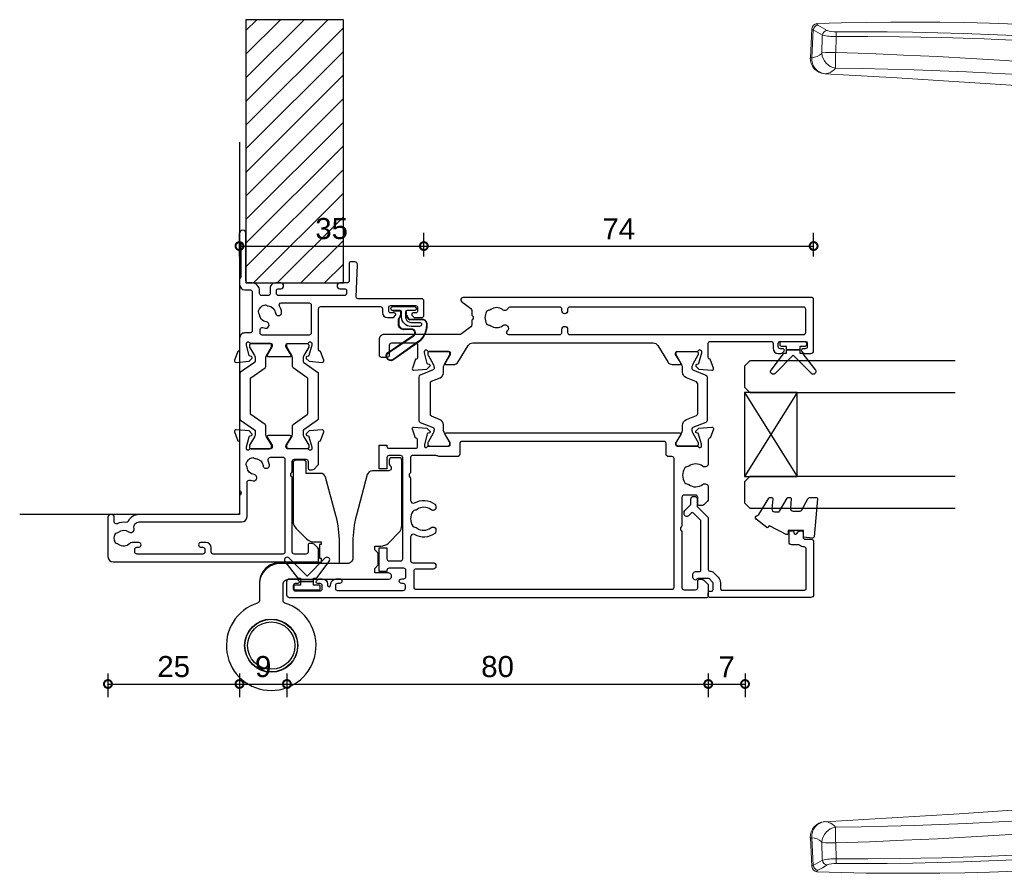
# Model space of a CAD drawing. Header units: millimetres. Extents: x 80 to 17288, y -2623 to 7492.
# Tile 39 of 125: x 100 to 287, y 5981 to 6143. Entities that reach past the tile are written whole.
import ezdxf

# ---------------------------------------------------------------- set-up
doc = ezdxf.new("R2010")
doc.units = ezdxf.units.MM
for name, color, linetype in [('Extrusion', 2, 'Continuous'), ('Glass', 140, 'Continuous'), ('Gray', 8, 'Continuous'), ('Gussets', 1, 'Continuous'), ('polyamide', 6, 'Continuous')]:
    doc.layers.add(name, color=color, linetype=linetype)
doc.layers.add('UNO-Dark Grey', color=7, linetype='Continuous', lineweight=13, true_color=0x44474e)
doc.styles.add('UNO Text', font='arial.ttf')
doc.dimstyles.new('UNO', dxfattribs={"dimtxt": 2, "dimasz": 1.5, "dimexe": 1.25, "dimexo": 0.625, "dimtad": 1, "dimdec": 1, "dimzin": 9, "dimtxsty": 'UNO Text', "dimblk": 'DOTSMALL', "dimcen": 2.5, "dimadec": 0, "dimazin": 0, "dimtfac": 1, "dimtdec": 1, "dimtmove": 0, "dimatfit": 3, "dimfxl": 1, "dimfxlon": 1, "dimarcsym": 0})

# ---------------------------------------------------------------- blocks, each defined once
blk = doc.blocks.new('BACKSEAL1.5')
at = {"layer": 'Gussets'}
for points in [[(-0.35, -2.9), (0.3, -2.9), (0.3, -1.65), (0.3, -0.4), (-0.35, -0.4), (-0.35, -0.02, 0.233448), (-0.45, 0.18), (-3.55, 2.55, 0.936585), (-4.2, 1.8), (-0.75, -1.65), (-4.2, -5.1, 0.936585), (-3.55, -5.85), (-0.45, -3.48, 0.233448), (-0.35, -3.28)], [(1.6, 0.85), (1.2, 0.85, 0.414214), (0.95, 0.6), (0.95, -0.4), (0.3, -0.4), (0.3, -1.65), (0.3, -2.9), (0.95, -2.9), (0.95, -3.9, 0.414214), (1.2, -4.15), (1.6, -4.15, 0.414214), (1.85, -3.9), (1.85, -1.65), (1.85, 0.6, 0.414214)]]:
    blk.add_lwpolyline(points, format="xyb", close=True, dxfattribs=at)
blk = doc.blocks.new('HD Handle')
at = {"color": 7, "linetype": 'Continuous'}
for p, q in [((45.58, 112.08), (51.08, 111.8)), ((6.79, 13.7), (0, 14.9)), ((0, 14.9), (0, 14.15)), ((0, -14.15), (0, 14.15)), ((8.84, 12.87), (15.6, 11.43)), ((16, 11.07), (16, 0.09)), ((16, -10.95), (16, 10.95)), ((43.63, 9.67), (43.65, 9.68)), ((-0.3, 6.97), (-0.3, 3.67)), ((-0.24, 7.11), (0, 7.35)), ((35.73, 6.98), (34.09, 6.44)), ((-3, 3.62), (0, 3.68)), ((-3, -3.62), (-3, 3.62)), ((16, 0.09), (16, -10.89)), ((16.26, 0.09), (16.26, 0.09)), ((45.4, -0.23), (31.02, -5.62)), ((0, -3.68), (-3, -3.62)), ((-0.3, -3.67), (-0.3, -6.97)), ((0, -7.35), (-0.24, -7.11)), ((15.6, -11.43), (8.84, -12.87)), ((0, -14.9), (6.79, -13.7)), ((0, -14.15), (0, -14.9))]:
    blk.add_line(p, q, dxfattribs=at)
at = {"color": 8, "linetype": 'Continuous'}
for p, q in [((50.86, 111.55), (45.58, 111.8)), ((46.57, 107.27), (49.6, 107.2)), ((15.6, 11.43), (15.6, -11.43)), ((-0.24, 3.67), (-0.24, 7.11)), ((-0.24, -7.11), (-0.24, -3.67))]:
    blk.add_line(p, q, dxfattribs=at)
for points in [[(45.58, 111.8), (45.58, 111.93), (45.58, 112.03), (45.58, 112.07), (45.58, 112.08)], [(50.86, 111.55), (50.36, 110.67), (49.85, 109.8)], [(50.77, 108.9), (51.28, 109.77), (51.78, 110.65)], [(51.08, 111.8), (51.05, 111.79), (51, 111.77), (50.95, 111.72), (50.9, 111.65), (50.86, 111.55)], [(51.78, 110.65), (51.82, 110.72), (51.87, 110.78), (51.92, 110.81), (51.97, 110.83), (52.05, 110.82), (52.05, 110.82)], [(49.85, 109.8), (49.6, 109.81), (46.5, 109.89)], [(43.57, 107.33), (43.5, 102.36), (43.4, 97.38), (43.26, 92.4), (43.09, 87.42), (42.89, 82.43), (42.65, 77.53), (42.37, 72.62), (42.05, 67.71), (41.69, 62.78), (41.26, 57.43), (40.77, 52.07), (40.25, 46.69), (39.67, 41.29), (39.06, 35.88), (38.58, 31.89), (38.09, 27.89), (37.58, 23.88), (37.37, 22.3), (37.16, 20.71), (36.94, 19.12), (36.7, 17.56), (36.42, 15.99), (36.12, 14.43)], [(38.59, 14), (38.98, 16.2), (39.32, 18.43), (39.6, 20.64), (39.88, 22.82), (40.16, 24.99), (40.43, 27.17), (40.69, 29.34), (41.4, 35.28), (42.06, 41.19), (42.61, 46.46), (43.13, 51.7), (43.61, 56.93), (44.05, 62.14), (44.56, 68.62), (45.02, 75.09), (45.42, 81.53), (45.78, 87.97), (46.08, 94.41), (46.35, 100.84), (46.57, 107.27)], [(49.6, 107.2), (49.6, 101.17), (49.55, 95.14), (49.49, 91.11), (49.4, 87.09), (49.28, 83.07), (49.14, 79.05), (48.97, 75.03), (48.77, 71.01), (48.44, 64.98), (48.06, 58.96), (47.62, 52.79), (47.15, 46.62), (46.65, 40.46), (46.12, 34.3), (45.68, 29.37), (45.22, 24.44), (44.72, 19.51), (44.19, 14.59), (43.63, 9.67)], [(44.58, 9.58), (44.71, 10.72), (45.25, 15.52), (45.76, 20.33), (46.23, 25.14), (46.68, 29.95), (47.1, 34.77), (47.6, 40.79), (48.08, 46.82), (48.53, 52.84), (48.95, 58.87), (49.26, 63.7), (49.54, 68.52), (49.79, 73.35), (50.01, 78.18), (50.19, 83.01), (50.32, 87.85), (50.42, 92.68), (50.49, 97.52), (50.51, 102.35), (50.5, 107.19)], [(36.12, 14.43), (35.97, 15.03), (35.81, 15.61), (35.64, 16.15), (35.51, 16.57), (35.38, 16.96), (35.25, 17.33), (35.14, 17.66), (35.03, 17.96), (34.94, 18.23), (34.88, 18.39), (34.81, 18.6), (34.75, 18.77), (34.71, 18.9), (34.68, 18.99), (34.66, 19.05), (34.66, 19.07), (34.66, 19.07)], [(32.62, 16.65), (32.62, 16.65), (32.63, 16.62), (32.65, 16.54), (32.69, 16.43), (32.75, 16.28), (32.83, 16.09), (32.94, 15.84), (33.09, 15.54), (33.25, 15.19), (33.43, 14.81), (33.63, 14.37), (33.8, 13.97), (33.97, 13.54), (34.14, 13.07), (34.28, 12.56), (34.41, 12.03), (34.49, 11.57), (34.54, 11.08), (34.57, 10.58), (34.58, 10.07), (34.55, 9.55), (34.49, 9.01), (34.41, 8.46), (34.3, 7.91), (34.17, 7.36), (34.01, 6.82), (33.81, 6.23)], [(0, 14.15), (1.89, 13.81), (6.92, 12.91)], [(6.92, 12.91), (6.93, 13.04), (6.94, 13.16), (6.94, 13.27), (6.93, 13.38), (6.92, 13.47), (6.9, 13.54), (6.88, 13.61), (6.85, 13.66), (6.82, 13.69), (6.79, 13.7)], [(7.59, 12.93), (7.59, 13.02), (7.61, 13.09)], [(16.26, 0.09), (16.25, 0.7), (16.25, 1.31), (16.24, 1.93), (16.24, 2.54), (16.23, 3.14), (16.23, 3.74), (16.22, 4.32), (16.22, 4.91), (16.21, 5.48), (16.21, 6.03), (16.21, 6.55), (16.2, 7.05), (16.2, 7.52), (16.2, 7.99), (16.19, 8.43), (16.19, 8.85), (16.19, 9.22), (16.18, 9.57), (16.18, 9.89), (16.18, 10.18), (16.18, 10.44), (16.18, 10.67), (16.18, 10.9), (16.17, 11.07), (16.17, 11.2), (16.17, 11.28), (16.17, 11.31)], [(43.65, 9.68), (43.65, 9.68), (43.63, 9.37), (43.59, 8.71), (43.57, 8.05), (43.55, 7.4), (43.54, 6.76), (43.55, 6.14), (43.56, 5.52), (43.58, 4.92), (43.62, 4.35), (43.66, 3.79), (43.72, 3.27), (43.77, 2.83), (43.84, 2.41), (43.91, 2.02), (44.01, 1.6), (44.11, 1.22), (44.23, 0.88), (44.35, 0.59), (44.48, 0.34), (44.61, 0.14), (44.76, -0.02), (44.9, -0.14), (45.05, -0.21), (45.21, -0.24), (45.4, -0.23), (45.4, -0.23)], [(46.07, 0.62), (45.94, 0.6), (45.82, 0.59), (45.67, 0.61), (45.52, 0.67), (45.38, 0.77), (45.24, 0.92), (45.11, 1.1), (44.99, 1.33), (44.88, 1.59), (44.78, 1.9), (44.68, 2.24), (44.6, 2.62), (44.54, 2.98), (44.49, 3.36), (44.44, 3.76), (44.4, 4.24), (44.38, 4.75), (44.36, 5.27), (44.36, 5.82), (44.36, 6.38), (44.38, 7), (44.41, 7.63), (44.46, 8.28), (44.51, 8.93), (44.58, 9.58)], [(16.34, -11.12), (16.34, -11.12), (16.34, -11.1), (16.34, -11.02), (16.34, -10.89), (16.34, -10.72), (16.33, -10.49), (16.33, -10.22), (16.33, -9.89), (16.33, -9.52), (16.33, -9.11), (16.32, -8.66), (16.32, -8.17), (16.32, -7.64), (16.31, -7.07), (16.31, -6.47), (16.3, -5.84), (16.3, -5.19), (16.29, -4.51), (16.29, -3.8), (16.28, -3.08), (16.28, -2.35), (16.27, -1.86), (16.27, -1.22), (16.26, -0.56), (16.26, 0.09), (16.26, 0.09)], [(6.92, -12.91), (5.03, -13.25), (0, -14.15)], [(6.79, -13.7), (6.82, -13.69), (6.85, -13.66), (6.88, -13.61), (6.9, -13.54), (6.92, -13.47), (6.93, -13.38), (6.94, -13.27), (6.94, -13.16), (6.93, -13.04), (6.92, -12.91)], [(7.61, -13.09), (7.59, -13.02), (7.59, -12.93)]]:
    blk.add_lwpolyline(points, dxfattribs=at)
at = {"color": 7, "linetype": 'Continuous'}
for points in [[(52.05, 110.82), (52.19, 106.16), (52.29, 101.49), (52.34, 96.82), (52.35, 92.15), (52.32, 87.47), (52.25, 82.78), (52.14, 78.08), (51.97, 72.91), (51.77, 67.73), (51.51, 62.53), (51.22, 57.32), (50.89, 52.09), (50.52, 46.85), (50.12, 41.58), (49.68, 36.3), (49.2, 30.99), (48.7, 25.67), (48.1, 19.78), (47.47, 13.85), (47.31, 12.39), (47.15, 10.92), (47.1, 10.45), (47.05, 9.94), (46.99, 9.41), (46.93, 8.84), (46.86, 8.22), (46.81, 7.67), (46.75, 7.08), (46.68, 6.46), (46.61, 5.8), (46.54, 5.09), (46.46, 4.35), (46.36, 3.43), (46.26, 2.49), (46.16, 1.55), (46.07, 0.62)], [(34.66, 19.07), (36.43, 32.2), (37.89, 45.23), (39.11, 58.17), (40.14, 71.03), (41.02, 83.85), (41.8, 96.61), (42.54, 109.35)], [(42.54, 109.35), (42.54, 109.35), (42.54, 109.34), (42.54, 109.28)], [(32.62, 16.65), (28.68, 15.37), (16.17, 11.31)], [(7.18, 13.63), (7.17, 13.64), (7.14, 13.64), (7.09, 13.65), (7.02, 13.66), (6.95, 13.67), (6.87, 13.69)], [(43.63, 9.67), (40.09, 8.43), (35.74, 6.91)], [(33.81, 6.23), (29, 4.55), (16.26, 0.09)], [(33.81, 6.23), (33.87, 6.27), (33.92, 6.32)], [(33.92, 6.32), (34.03, 6.41), (34.09, 6.44)], [(16, 0.09), (16.03, 0.09), (16.1, 0.09), (16.17, 0.09), (16.26, 0.09)], [(16.34, -11.12), (25.94, -7.52), (31.02, -5.62)], [(6.87, -13.69), (7, -13.67), (7.09, -13.65), (7.16, -13.64), (7.18, -13.63)]]:
    blk.add_lwpolyline(points, dxfattribs=at)
for centre, radius, start, end in [((45.43, 109.19), 2.9, 87, 176.7439), ((51.03, 110.77), 1.02, 2.5518, 87.2827), ((31.69, 19.5), 3, 288.0042, 351.6316), ((6.61, 12.72), 1, 12.4489, 80), ((7, 12.65), 1, 52.1312, 80), ((9.46, 15.81), 3, 232.1312, 258), ((-51, 0), 60, 347.5517, 12.4483), ((15.5, 10.95), 0.5, 0, 78), ((16.25, 11.07), 0.25, 108.0042, 180), ((48.94, 54.85), 45.48, 263.326, 264.5015), ((-0.1, 6.97), 0.2, 135, 180), ((45.04, 0.74), 1.03, 290.1467, 353.2919), ((-0.1, -6.97), 0.2, 180, 225), ((15.5, -10.95), 0.5, 282, 0), ((16.25, -10.89), 0.25, 179.9998, 290.5563), ((6.61, -12.72), 1, 280, 347.5511), ((9.46, -15.81), 3, 102, 127.8688), ((7, -12.65), 1, 280, 307.8688)]:
    blk.add_arc(centre, radius, start, end, dxfattribs=at)
at = {"color": 8, "linetype": 'Continuous'}
for centre, radius, start, end in [((45.35, 108.98), 2.83, 85.2707, 173.8883), ((48.4, 111.92), 2.82, 182.3508, 224.9545), ((50.73, 110.5), 1.05, 8.233, 83.4322), ((45.36, 109.53), 2.84, 184.9779, 230.7062), ((46.74, 106.71), 3.23, 95.888, 168.863), ((46.5, 110.04), 0.152, 232.6463, 272.5772), ((27.47, 108.1), 19.12, 357.4875, 5.3663), ((60.55, 107.49), 10.95, 167.7863, 181.4853), ((49.72, 108.76), 1.05, 7.5584, 83.1859), ((54.3, 107.47), 3.81, 158.0196, 184.2184), ((40.35, -103.86), 211.22, 88.3117, 89.1267), ((49.83, 92.62), 14.58, 87.363, 90.8906), ((6.7, 12.71), 0.994, 22.772, 79.9525), ((7.22, 13.27), 0.432, 335.7054, 22.6614), ((10.09, 14.34), 2.77, 206.6152, 262.6743), ((15.85, 15.58), 20.3, 332.8778, 356.7381), ((24.93, 17.01), 13.98, 310.8887, 347.5945), ((17.39, -102.94), 118.85, 79.7222, 80.9314), ((7.29, 11.85), 1.12, 74.43, 108.975), ((-52.49, 0), 60.8, 347.7374, 12.2626), ((7.27, 10.81), 2.59, 17.4342, 52.7184), ((-30.64, 0), 42.01, 343.9902, 16.0098), ((7.29, -11.76), 1.21, 252.3093, 284.2854), ((10.09, -14.34), 2.77, 97.3256, 153.3848), ((7.27, -10.81), 2.59, 307.2647, 342.5827), ((6.7, -12.71), 0.994, 280.0476, 337.2281), ((7.22, -13.27), 0.434, 337.4533, 24.1799)]:
    blk.add_arc(centre, radius, start, end, dxfattribs=at)
blk = doc.blocks.new('_DotSmall')
at = {"color": 0, "linetype": 'ByBlock', "const_width": 0.5}
blk.add_lwpolyline([(-0.0625, 0, 1), (0.0625, 0, 1)], format="xyb", close=True, dxfattribs=at)
blk = doc.blocks.new('*D6')
at = {"color": 0, "lineweight": -2, "transparency": 16777216}
for p, q in [((141.52, 6098.43), (141.52, 6102.93)), ((176.53, 6098.43), (176.53, 6102.93)), ((141.52, 6100.43), (176.53, 6100.43))]:
    blk.add_line(p, q, dxfattribs=at)
at = {"layer": 'Defpoints', "color": 0, "transparency": 16777216}
for p in [(176.53, 6100.43), (176.53, 6088.68), (141.52, 6086.77)]:
    blk.add_point(p, dxfattribs=at)
at = {"color": 0, "lineweight": -2, "transparency": 16777216, "xscale": 3, "yscale": 3, "zscale": 3, "rotation": 180}
blk.add_blockref('_DotSmall', (141.52, 6100.43), dxfattribs=at)
at = {"color": 0, "lineweight": -2, "transparency": 16777216, "xscale": 3, "yscale": 3, "zscale": 3}
blk.add_blockref('_DotSmall', (176.53, 6100.43), dxfattribs=at)
at = {"color": 0, "transparency": 16777216, "insert": (159.02, 6103.73), "char_height": 4, "attachment_point": 5, "style": 'UNO Text'}
blk.add_mtext('35', dxfattribs=at)
blk = doc.blocks.new('*D7')
at = {"color": 0, "lineweight": -2, "transparency": 16777216}
for p, q in [((176.53, 6098.43), (176.53, 6102.93)), ((250.52, 6098.43), (250.52, 6102.93)), ((176.53, 6100.43), (250.52, 6100.43))]:
    blk.add_line(p, q, dxfattribs=at)
at = {"layer": 'Defpoints', "color": 0, "transparency": 16777216}
for p in [(250.52, 6100.43), (176.53, 6088.68), (250.52, 6081.63)]:
    blk.add_point(p, dxfattribs=at)
at = {"color": 0, "lineweight": -2, "transparency": 16777216, "xscale": 3, "yscale": 3, "zscale": 3, "rotation": 180}
blk.add_blockref('_DotSmall', (176.53, 6100.43), dxfattribs=at)
at = {"color": 0, "lineweight": -2, "transparency": 16777216, "xscale": 3, "yscale": 3, "zscale": 3}
blk.add_blockref('_DotSmall', (250.52, 6100.43), dxfattribs=at)
at = {"color": 0, "transparency": 16777216, "insert": (213.52, 6103.68), "char_height": 4, "attachment_point": 5, "style": 'UNO Text'}
blk.add_mtext('74', dxfattribs=at)
blk = doc.blocks.new('*D10')
at = {"color": 0, "lineweight": -2, "transparency": 16777216}
for p, q in [((116.55, 6019.24), (116.55, 6014.74)), ((141.52, 6019.24), (141.52, 6014.74)), ((116.55, 6017.24), (141.52, 6017.24))]:
    blk.add_line(p, q, dxfattribs=at)
at = {"layer": 'Defpoints', "color": 0, "transparency": 16777216}
for p in [(141.52, 6086.77), (116.55, 6045.18), (141.52, 6017.24)]:
    blk.add_point(p, dxfattribs=at)
at = {"color": 0, "lineweight": -2, "transparency": 16777216, "xscale": 3, "yscale": 3, "zscale": 3, "rotation": 180}
blk.add_blockref('_DotSmall', (116.55, 6017.24), dxfattribs=at)
at = {"color": 0, "lineweight": -2, "transparency": 16777216, "xscale": 3, "yscale": 3, "zscale": 3}
blk.add_blockref('_DotSmall', (141.52, 6017.24), dxfattribs=at)
at = {"color": 0, "transparency": 16777216, "insert": (129.03, 6020.53), "char_height": 4, "attachment_point": 5, "style": 'UNO Text'}
blk.add_mtext('25', dxfattribs=at)
blk = doc.blocks.new('*D11')
at = {"color": 0, "lineweight": -2, "transparency": 16777216}
for p, q in [((141.52, 6019.24), (141.52, 6014.74)), ((150.52, 6019.24), (150.52, 6014.74)), ((141.52, 6017.24), (150.52, 6017.24))]:
    blk.add_line(p, q, dxfattribs=at)
at = {"layer": 'Defpoints', "color": 0, "transparency": 16777216}
for p in [(141.52, 6086.77), (150.52, 6034.63), (150.52, 6017.24)]:
    blk.add_point(p, dxfattribs=at)
at = {"color": 0, "lineweight": -2, "transparency": 16777216, "xscale": 3, "yscale": 3, "zscale": 3, "rotation": 180}
blk.add_blockref('_DotSmall', (141.52, 6017.24), dxfattribs=at)
at = {"color": 0, "lineweight": -2, "transparency": 16777216, "xscale": 3, "yscale": 3, "zscale": 3}
blk.add_blockref('_DotSmall', (150.52, 6017.24), dxfattribs=at)
at = {"color": 0, "transparency": 16777216, "insert": (146.02, 6020.53), "char_height": 4, "attachment_point": 5, "style": 'UNO Text'}
blk.add_mtext('9', dxfattribs=at)
blk = doc.blocks.new('*D12')
at = {"color": 0, "lineweight": -2, "transparency": 16777216}
for p, q in [((150.52, 6019.24), (150.52, 6014.74)), ((230.52, 6019.24), (230.52, 6014.74)), ((150.52, 6017.24), (230.52, 6017.24))]:
    blk.add_line(p, q, dxfattribs=at)
at = {"layer": 'Defpoints', "color": 0, "transparency": 16777216}
for p in [(230.52, 6061.38), (150.52, 6034.63), (230.52, 6017.24)]:
    blk.add_point(p, dxfattribs=at)
at = {"color": 0, "lineweight": -2, "transparency": 16777216, "xscale": 3, "yscale": 3, "zscale": 3, "rotation": 180}
blk.add_blockref('_DotSmall', (150.52, 6017.24), dxfattribs=at)
at = {"color": 0, "lineweight": -2, "transparency": 16777216, "xscale": 3, "yscale": 3, "zscale": 3}
blk.add_blockref('_DotSmall', (230.52, 6017.24), dxfattribs=at)
at = {"color": 0, "transparency": 16777216, "insert": (190.52, 6020.53), "char_height": 4, "attachment_point": 5, "style": 'UNO Text'}
blk.add_mtext('80', dxfattribs=at)
blk = doc.blocks.new('*D13')
at = {"color": 0, "lineweight": -2, "transparency": 16777216}
for p, q in [((230.52, 6019.24), (230.52, 6014.74)), ((237.5, 6019.24), (237.5, 6014.74)), ((230.52, 6017.24), (237.5, 6017.24))]:
    blk.add_line(p, q, dxfattribs=at)
at = {"layer": 'Defpoints', "color": 0, "transparency": 16777216}
for p in [(230.52, 6061.38), (237.5, 6053.78), (237.5, 6017.24)]:
    blk.add_point(p, dxfattribs=at)
at = {"color": 0, "lineweight": -2, "transparency": 16777216, "xscale": 3, "yscale": 3, "zscale": 3, "rotation": 180}
blk.add_blockref('_DotSmall', (230.52, 6017.24), dxfattribs=at)
at = {"color": 0, "lineweight": -2, "transparency": 16777216, "xscale": 3, "yscale": 3, "zscale": 3}
blk.add_blockref('_DotSmall', (237.5, 6017.24), dxfattribs=at)
at = {"color": 0, "transparency": 16777216, "insert": (234.01, 6020.49), "char_height": 4, "attachment_point": 5, "style": 'UNO Text'}
blk.add_mtext('7', dxfattribs=at)
blk = doc.blocks.new('521000')
at = {"layer": 'Extrusion'}
for points in [[(51, 28.8), (51.5, 28.8, -0.414214), (53, 27.3), (53, 26.6, 0.414214), (53.4, 26.2), (62.41, 26.2, -0.986364), (62.41, 25), (61, 25, -0.198912), (60.79, 25.09), (60.77, 25.11, 0.198912), (60.55, 25.2), (54.07, 25.2, 0.198912), (53.86, 25.11), (53.84, 25.09, -0.198962), (53.63, 25), (52.7, 25, -0.41415), (51.7, 26), (51.7, 27, 0.414214), (51.3, 27.4), (43.9, 27.4, 0.414214), (43.5, 27), (43.5, 26, -0.41422), (42.5, 25), (40.3, 25, 0.414157), (40, 24.7), (40, 24.64), (38.3, 24.02, -0.548619), (37.9, 24.33), (38.12, 26.8), (38.66, 27.34, -0.57735), (38.99, 27.25), (39.07, 26.97, 0.267949), (39.21, 26.83), (41.16, 26.31, 0.065543), (41.24, 26.3), (41.5, 26.3, 0.767227), (41.65, 26.86, -0.267949), (41.5, 27.12), (41.5, 30.9, 0.414214), (41.2, 31.2), (40.89, 31.2), (39.3, 30.23, -0.579702), (39, 30.4), (39, 34.6, -0.576766), (39.3, 34.77), (40.89, 33.8), (41.2, 33.8, 0.414214), (41.5, 34.1), (41.5, 37.88, -0.267949), (41.65, 38.14, 0.767227), (41.5, 38.7), (41.24, 38.7, 0.065543), (41.16, 38.69), (39.21, 38.17, 0.267949), (39.07, 38.02), (38.99, 37.75, -0.57735), (38.66, 37.66), (38.12, 38.2), (37.9, 40.67, -0.548619), (38.3, 40.98), (40, 40.36), (40, 40.3, 0.414157), (40.3, 40), (48.1, 40, 0.414217), (48.5, 40.4), (48.5, 51.7, 0.414214), (48.1, 52.1), (47.4, 52.1, -0.414193), (46.4, 53.1), (46.4, 53.97, -0.2), (46.55, 54.32), (46.79, 54.56, -0.2), (47, 54.65, -0.41), (47.3, 54.35), (47.3, 53.7, 0.414189), (47.7, 53.3), (48.3, 53.3, 0.414214), (48.7, 53.7), (48.7, 58.4, 0.414214), (48.3, 58.8), (47.7, 58.8, 0.41418), (47.3, 58.4), (47.3, 58.1), (47.3, 57.95, -0.41), (47, 57.65, -0.2), (46.79, 57.74), (46.55, 57.98, -0.2), (46.4, 58.33), (46.4, 59.5, -0.41), (46.9, 60), (49.5, 60, -0.41), (50, 59.5), (50, 47.44, 0.425129), (50.31, 47.14), (56.45, 47.36, -0.4453), (57, 46.87), (57, 46.1, -0.414214), (56.7, 45.8), (53.4, 45.8, 0.41428), (53, 45.4), (53, 44.05, -1), (51.9, 44.05), (51.9, 44.9, 0.414129), (51.5, 45.3), (51, 45.3, 0.414234), (50.6, 44.9), (50.6, 32.4, 0.414214), (51, 32), (51.5, 32, 0.414205), (51.9, 32.4), (51.9, 32.8, -0.996705), (53, 32.8), (53, 31.8, -0.414566), (52, 30.8), (51, 30.8, 0.414214), (50.6, 30.4), (50.6, 29.2, 0.414213)], [(21.5, 27.12, -0.267769), (21.35, 26.86, 0.76736), (21.5, 26.3), (21.76, 26.3, 0.065543), (21.84, 26.31), (23.79, 26.83, 0.267949), (23.93, 26.97), (24.01, 27.25, -0.57735), (24.34, 27.34), (24.88, 26.8), (25.1, 24.33, -0.548619), (24.7, 24.02), (23, 24.64), (23, 24.7, 0.414071), (22.7, 25), (13.6, 25), (13.45, 25.15, 0.414214), (12.75, 25.15), (12.6, 25), (9.4, 25, 0.414214), (9, 24.6), (9, 5.93, -0.277503), (7.71, 3.81, 0.316398), (7.5, 3.4, -0.138989), (7.26, 1.76, 0.543442), (7.63, 1.2), (8.5, 1.2, -0.414081), (9, 0.7), (9, 0.5, -0.414214), (8.5, 0), (1, 0, -0.414213), (0, 1), (0, 39.7, -0.414214), (0.3, 40), (2.29, 40, -0.198912), (2.65, 39.85), (3.35, 39.15, -0.198913), (3.5, 38.79), (3.5, 38.3, -0.414214), (3.2, 38), (1.9, 38, 0.414214), (1.5, 37.6), (1.5, 35.4, 0.414214), (1.9, 35), (16.1, 35), (16.25, 34.85, 0.414214), (16.95, 34.85), (17.1, 35), (19.1, 35, 0.414214), (19.5, 35.4), (19.5, 37.6, 0.414214), (19.1, 38), (17.8, 38, -0.414214), (17.5, 38.3), (17.5, 38.79, -0.2), (17.65, 39.15), (18.35, 39.85, -0.2), (18.71, 40), (22.7, 40, 0.414071), (23, 40.3), (23, 40.36), (24.7, 40.98, -0.548619), (25.1, 40.67), (24.88, 38.2), (24.34, 37.66, -0.57735), (24.01, 37.75), (23.93, 38.02, 0.267949), (23.79, 38.17), (21.84, 38.69, 0.065543), (21.76, 38.7), (21.5, 38.7, 0.76736), (21.35, 38.14, -0.267949), (21.5, 37.88), (21.5, 34.1, 0.414214), (21.8, 33.8), (22.02, 33.8, 0.137872), (22.17, 33.84), (23.7, 34.77, -0.585524), (24, 34.6), (24, 30.4, -0.585524), (23.7, 30.23), (22.17, 31.16, 0.137872), (22.02, 31.2), (21.8, 31.2, 0.414214), (21.5, 30.9)], [(2.7, 19.6, -0.414202), (3.7, 18.6), (3.7, 17.6, -0.889365), (2.8, 17.6), (2.8, 18, 0.414214), (2.4, 18.4), (1.9, 18.4, 0.414202), (1.5, 18), (1.5, 5.5, 0.414213), (1.9, 5.1), (2.4, 5.1, 0.414215), (2.8, 5.5), (2.8, 5.9, -0.889355), (3.7, 5.9), (3.7, 4.61, -0.219162), (3.49, 4.15, 0.403571), (3.32, 2.03, -0.12305), (3.46, 1.72, 0.239134), (3.74, 1.37, 0.221126), (5.26, 1.37, 0.239134), (5.54, 1.72, -0.12305), (5.68, 2.03, 0.347448), (5.72, 3.93, -0.702074), (6.38, 4.96, 0.481745), (7.6, 5.94), (7.6, 25.4, -0.414156), (8.6, 26.4), (15.04, 26.4, 0.513003), (15.51, 27.06, -0.048433), (15.39, 27.57, -1.000832), (16.58, 27.73, 0.348271), (17.95, 26.41, -0.12305), (18.27, 26.3, 0.239134), (18.72, 26.24, 0.221428), (19.79, 27.31, 0.239134), (19.74, 27.76, -0.12305), (19.62, 28.08, 0.348271), (18.3, 29.45, -1.000832), (18.46, 30.64, -0.070793), (19.2, 30.43, 0.541477), (19.9, 30.89), (19.9, 33.2, 0.414214), (19.5, 33.6), (1.9, 33.6, 0.414214), (1.5, 33.2), (1.5, 20, 0.414214), (1.9, 19.6)]]:
    blk.add_lwpolyline(points, format="xyb", close=True, dxfattribs=at)
blk.add_lwpolyline([(48.58, 32.57, 0.59317), (49.2, 32.9), (49.2, 38.2, 0.414223), (48.8, 38.6), (43.48, 38.6, 0.40033), (43.1, 38.2), (43.1, 29.3, 0.414214), (43.5, 28.9), (44.13, 28.9, 0.510119), (44.51, 29.42, -0.046438), (44.4, 29.92, -0.995868), (45.59, 30.07, 0.348271), (46.96, 28.75, -0.12305), (47.28, 28.63, 0.239134), (47.72, 28.58, 0.221428), (48.8, 29.65, 0.239134), (48.74, 30.1, -0.12305), (48.63, 30.42, 0.348271), (47.31, 31.79, -1.000832), (47.47, 32.98, -0.110255), (48.58, 32.57)], format="xyb", dxfattribs=at)
blk.add_lwpolyline([(21.5, 27.73), (21.5, 27.73)], close=True, dxfattribs=at)
at = {"layer": 'polyamide'}
for points in [[(21.9, 33.94), (22.11, 33.94, 0.131652), (22.21, 33.97), (23.79, 34.88, -0.131652), (24.39, 35.04), (25.88, 35.04, 0.244698), (26.13, 35.17), (28.01, 37.85, -0.244698), (28.18, 37.94), (34.82, 37.94, -0.244698), (34.99, 37.85), (36.87, 35.17, 0.244698), (37.11, 35.04), (38.61, 35.04, -0.131652), (39.21, 34.88), (40.84, 33.94), (41.2, 33.94, 0.414214), (41.5, 34.24), (41.5, 37.74, 0.414214), (41.1, 38.14), (40.89, 38.14, 0.131652), (40.79, 38.11), (39.21, 37.2, -0.131652), (38.61, 37.04), (38.16, 37.04, -0.244698), (37.91, 37.17), (36.06, 39.81, 0.244698), (35.81, 39.94), (27.19, 39.94, 0.244698), (26.94, 39.81), (25.09, 37.17, -0.103471), (25, 37.08, -0.13774), (24.84, 37.04), (24.39, 37.04, -0.131652), (23.79, 37.2), (22.16, 38.14), (21.8, 38.14, 0.414998), (21.5, 37.84), (21.5, 34.34, 0.414214)], [(21.9, 31.06), (22.11, 31.06, -0.131652), (22.21, 31.03), (23.79, 30.12, 0.131652), (24.39, 29.96), (25.88, 29.96, -0.244698), (26.13, 29.83), (28.01, 27.15, 0.244698), (28.18, 27.06), (34.82, 27.06, 0.244698), (34.99, 27.15), (36.87, 29.83, -0.244698), (37.11, 29.96), (38.61, 29.96, 0.131652), (39.21, 30.12), (40.84, 31.06), (41.2, 31.06, -0.414214), (41.5, 30.76), (41.5, 27.26, -0.414214), (41.1, 26.86), (40.89, 26.86, -0.131652), (40.79, 26.89), (39.21, 27.8, 0.131652), (38.61, 27.96), (38.16, 27.96, 0.244698), (37.91, 27.83), (36.06, 25.19, -0.244698), (35.81, 25.06), (27.19, 25.06, -0.244698), (26.94, 25.19), (25.09, 27.83, 0.103471), (25, 27.92, 0.13774), (24.84, 27.96), (24.39, 27.96, 0.131652), (23.79, 27.8), (22.16, 26.86), (21.8, 26.86, -0.414998), (21.5, 27.16), (21.5, 30.66, -0.414214)]]:
    blk.add_lwpolyline(points, format="xyb", close=True, dxfattribs=at)
blk = doc.blocks.new('522200')
at = {"layer": 'Extrusion'}
for points in [[(48.4, 19.9), (48.4, 24.4, 0.414214), (48, 24.8), (45.6, 24.8, 0.414214), (45.3, 24.5), (45.3, 24.44), (43.6, 23.82, -0.548619), (43.2, 24.13), (43.42, 26.6), (43.96, 27.14, -0.57735), (44.29, 27.05), (44.37, 26.77, 0.267949), (44.51, 26.63), (46.5, 26.1), (46.8, 26.1, 0.767327), (46.95, 26.66, -0.267949), (46.8, 26.92), (46.8, 30.73, 0.414214), (46.5, 31.03), (46.19, 31.03), (44.6, 30.06, -0.585524), (44.3, 30.23), (44.3, 31.65, -0.261413), (44.78, 32.51), (47.92, 34.42, 0.261413), (48.4, 35.28), (48.4, 69.55, 0.261413), (47.92, 70.4), (44.78, 72.32, -0.261413), (44.3, 73.17), (44.3, 74.6, -0.585524), (44.6, 74.77), (46.19, 73.8), (46.5, 73.8, 0.414214), (46.8, 74.1), (46.8, 77.88, -0.267949), (46.95, 78.14, 0.76731), (46.8, 78.7), (46.54, 78.7, 0.065543), (46.46, 78.69), (44.51, 78.17, 0.267949), (44.37, 78.03), (44.29, 77.75, -0.57735), (43.96, 77.66), (43.42, 78.2), (43.2, 80.67, -0.548619), (43.6, 80.98), (45.3, 80.36), (45.3, 80.3, 0.414204), (45.6, 80), (48.3, 80, 0.414213), (48.7, 80.4), (48.7, 91.9, 0.414214), (48.3, 92.3), (47.4, 92.3, -0.41404), (46.4, 93.3), (46.4, 93.77, -0.198912), (46.54, 94.12), (46.79, 94.36, -0.198912), (47, 94.45), (47, 94.45, -0.414214), (47.3, 94.15), (47.3, 93.7, 0.413403), (47.7, 93.3), (48.3, 93.3, 0.414214), (48.7, 93.7), (48.7, 98.4, 0.414214), (48.3, 98.8), (47.7, 98.8, 0.414214), (47.3, 98.4), (47.3, 97.95, -0.414214), (47, 97.65), (47, 97.65, -0.198912), (46.79, 97.74), (46.54, 97.98, -0.198912), (46.4, 98.33), (46.4, 99.5, -0.414214), (46.9, 100), (56.7, 100, -0.414214), (57, 99.7), (57, 33.39, -0.717885), (56.28, 33.15), (54.95, 34.9, 0.234069), (54.55, 35.1), (53.69, 35.1), (53.55, 35.24, 0.414214), (52.85, 35.24), (52.71, 35.1), (51.85, 35.1, 0.234069), (51.45, 34.9), (50.1, 33.13, 0.164222), (50, 32.83), (50, 18.5, -0.414214), (49, 17.5), (46.1, 17.5, -0.414214), (45.7, 17.9), (45.7, 19.1, -0.414214), (46.1, 19.5), (48, 19.5, 0.414214)], [(50, 42.09), (50, 51.8, -0.414214), (50.4, 52.2), (51, 52.2, 1), (51, 53.3), (50.4, 53.3, -0.414214), (50, 53.7), (50, 98.1, -0.414214), (50.4, 98.5), (54.8, 98.5, -0.414214), (55.2, 98.1), (55.2, 53.7, -0.414213), (54.8, 53.3), (54.5, 53.3, 1), (54.5, 52.2), (54.8, 52.2, -0.414214), (55.2, 51.8), (55.2, 42.35, -0.299503), (54.96, 41.98, 0.502765), (54.72, 40.96, -0.330962), (54.73, 38.7, 0.14398), (54.6, 38.34, -0.245791), (54.35, 37.92, -0.280014), (52.05, 37.92, -0.245791), (51.8, 38.34, 0.14398), (51.67, 38.7, -0.336408), (51.71, 41, 0.979954), (50.7, 41.83, -0.696704)], [(31.3, 74.6, 0.585524), (31, 74.77), (29.47, 73.84, -0.137872), (29.32, 73.8), (29.1, 73.8, -0.414214), (28.8, 74.1), (28.8, 77.88, 0.267949), (28.65, 78.14, -0.767327), (28.8, 78.7), (29.06, 78.7, -0.065543), (29.14, 78.69), (31.09, 78.17, -0.267949), (31.23, 78.03), (31.31, 77.75, 0.57735), (31.64, 77.66), (32.18, 78.2), (32.4, 80.67, 0.548619), (32, 80.98), (30.3, 80.36), (30.3, 80.3, -0.414214), (30, 80), (25.49, 80, 0.635387), (24.99, 78.93, -0.331343), (25, 76.33, 0.14918), (24.87, 75.94, -0.237824), (24.65, 75.55, -0.306676), (21.85, 75.55, -0.237824), (21.63, 75.94, 0.14918), (21.49, 76.33, -0.331343), (21.51, 78.93, 0.635387), (21, 80), (18.71, 80, 0.198912), (18.35, 79.85), (17.65, 79.15, 0.198912), (17.5, 78.79), (17.5, 78.3, 0.414214), (17.8, 78), (19.1, 78, -0.414214), (19.5, 77.6), (19.5, 75.4, -0.414214), (19.1, 75), (13.6, 75), (13.45, 74.85, -0.414214), (12.75, 74.85), (12.6, 75), (1.9, 75, -0.414214), (1.5, 75.4), (1.5, 77.6, -0.414214), (1.9, 78), (3.2, 78, 0.414214), (3.5, 78.3), (3.5, 78.79, 0.198912), (3.35, 79.15), (2.65, 79.85, 0.198912), (2.29, 80), (0.3, 80, 0.414214), (0, 79.7), (0, 0.5, 0.414249), (0.5, 0), (3.1, 0, 0.415107), (3.6, 0.5), (3.6, 1.67, 0.198912), (3.45, 2.02), (3.21, 2.26, 0.668195), (2.7, 2.05), (2.7, 1.6, -0.41534), (2.3, 1.2), (1.7, 1.2, -0.414214), (1.3, 1.6), (1.3, 6.3, -0.414214), (1.7, 6.7), (2.3, 6.7, -0.413964), (2.7, 6.3), (2.7, 5.85, 0.668179), (3.21, 5.64), (3.45, 5.88, 0.198912), (3.6, 6.23), (3.6, 6.7, 0.414008), (2.6, 7.7), (2.4, 7.7, -1), (2.4, 8.3, 0.414216), (3.6, 9.5), (3.6, 10, 1), (2.7, 10), (2.7, 9.6, -0.414214), (2.3, 9.2), (1.8, 9.2, -0.414213), (1.4, 9.6), (1.4, 22.1, -0.414214), (1.8, 22.5), (2.3, 22.5, -0.414224), (2.7, 22.1), (2.7, 21.8, 1.000011), (3.6, 21.8), (3.6, 22.2, -0.414196), (4, 22.6), (5.2, 22.6, -0.414214), (5.6, 22.2), (5.6, 19.4, -0.414214), (5.2, 19), (5, 19), (5, 17.5), (9.5, 17.5), (9.5, 19), (7.4, 19, -0.414214), (7, 19.4), (7, 21.6, -0.414214), (7.4, 22), (26.6, 22, -0.414214), (27, 21.6), (27, 19.4, -0.414214), (26.6, 19), (24.5, 19), (24.5, 17.5), (29, 17.5), (29, 19), (28.7, 19, -0.414214), (28.4, 19.3), (28.4, 24.5, -0.414214), (28.7, 24.8), (30, 24.8, -0.414214), (30.3, 24.5), (30.3, 24.44), (32, 23.82, 0.548619), (32.4, 24.13), (32.18, 26.6), (31.64, 27.14, 0.57735), (31.31, 27.05), (31.23, 26.77, -0.267949), (31.09, 26.63), (29.1, 26.1), (28.8, 26.1, -0.767327), (28.65, 26.66, 0.267949), (28.8, 26.92), (28.8, 30.73, -0.414214), (29.1, 31.03), (29.32, 31.03, -0.137872), (29.47, 30.99), (31, 30.06, 0.585524), (31.3, 30.23)], [(27, 28.35), (27, 23.8, -0.414214), (26.7, 23.5), (23.75, 23.5), (23.6, 23.35, -0.414214), (22.9, 23.35), (22.75, 23.5), (18.44, 23.5, -0.578263), (18.01, 24.25, 0.302535), (17.77, 28.1, 0.234673), (17.37, 28.3), (17.09, 28.3, 0.414214), (16.59, 27.8), (16.59, 27.73, 0.175091), (16.74, 27.31, -0.331343), (16.76, 24.71, 0.14918), (16.62, 24.32, -0.237824), (16.4, 23.93, -0.306676), (13.6, 23.93, -0.237824), (13.38, 24.32, 0.14918), (13.24, 24.71, -0.331332), (13.26, 27.31, 0.175481), (13.41, 27.73), (13.41, 27.8, 0.414214), (12.91, 28.3), (12.63, 28.3, 0.234674), (12.23, 28.1, 0.302535), (11.99, 24.25, -0.578265), (11.56, 23.5), (7.05, 23.5, -0.414213), (6.65, 23.9), (6.65, 27.8, 0.414214), (6.15, 28.3), (5.95, 28.3, 0.414214), (5.45, 27.8), (5.45, 24.5, -0.414214), (5.05, 24.1), (2, 24.1, -0.414214), (1.6, 24.5), (1.6, 73.1, -0.414214), (2, 73.5), (26.4, 73.5, -0.414214), (26.8, 73.1), (26.8, 72.5, 0.414214), (27.3, 72), (29.3, 72, -0.414214), (29.7, 71.6), (29.7, 33.23, -0.414214), (29.3, 32.83), (27.3, 32.83, 0.414214), (26.8, 32.33), (26.8, 28.96, 0.131652), (26.87, 28.71), (26.93, 28.6, -0.131652)]]:
    blk.add_lwpolyline(points, format="xyb", close=True, dxfattribs=at)
at = {"layer": 'polyamide'}
for points in [[(42.29, 79.54, 0.305731), (41.92, 79.79), (33.68, 79.79, 0.305731), (33.31, 79.54), (32.32, 77.07, -0.305731), (32.04, 76.89), (31.86, 76.89, -0.131652), (31.26, 77.05), (29.46, 78.09), (29.1, 78.09, 0.414214), (28.8, 77.79), (28.8, 74.29, 0.414214), (29.2, 73.89), (29.35, 73.89, 0.131652), (29.55, 73.94), (31.26, 74.93, -0.131652), (31.86, 75.09), (32.73, 75.09, 0.305731), (33.85, 75.84), (34.61, 77.74, -0.305731), (34.98, 77.99), (40.62, 77.99, -0.305731), (40.99, 77.74), (41.75, 75.84, 0.305731), (42.87, 75.09), (43.74, 75.09, -0.131652), (44.34, 74.93), (46.14, 73.89), (46.5, 73.89, 0.414214), (46.8, 74.19), (46.8, 77.69, 0.414214), (46.4, 78.09), (46.25, 78.09, 0.131652), (46.05, 78.03), (44.34, 77.05, -0.131652), (43.74, 76.89), (43.56, 76.89, -0.305731), (43.28, 77.07)], [(29.35, 26.74), (29.2, 26.74, -0.414214), (28.8, 27.14), (28.8, 30.54, -0.414214), (29.2, 30.94), (29.35, 30.94, -0.131652), (29.55, 30.89), (31.26, 29.9, 0.131652), (31.86, 29.74), (32.87, 29.74, -0.305731), (33.8, 29.12), (34.48, 27.43, 0.305731), (34.75, 27.24), (40.85, 27.24, 0.305731), (41.12, 27.43), (41.8, 29.12, -0.305731), (42.73, 29.74), (43.74, 29.74, 0.131652), (44.34, 29.9), (46.05, 30.89, -0.131652), (46.25, 30.94), (46.4, 30.94, -0.414214), (46.8, 30.54), (46.8, 27.14, -0.414214), (46.4, 26.74), (46.25, 26.74, -0.131652), (46.05, 26.8), (44.34, 27.78, 0.131652), (43.74, 27.94), (43.56, 27.94, 0.305731), (43.28, 27.75), (42.29, 25.29, -0.305731), (41.92, 25.04), (41.92, 25.04), (33.68, 25.04, -0.305731), (33.31, 25.29), (32.32, 27.75, 0.305731), (32.04, 27.94), (31.86, 27.94, 0.131652), (31.26, 27.78), (29.55, 26.8, -0.131652)]]:
    blk.add_lwpolyline(points, format="xyb", close=True, dxfattribs=at)
blk = doc.blocks.new('*U221')
at = {"layer": 'Glass'}
for p, q in [((-8, 0), (8, 10)), ((-8, 10), (8, 0))]:
    blk.add_line(p, q, dxfattribs=at)
for points in [[(-14, 40), (-14, 1), (-13, 0), (-9, 0), (-8, 1), (-8, 40)], [(8, 40), (8, 1), (9, 0), (13, 0), (14, 1), (14, 40)]]:
    blk.add_lwpolyline(points, dxfattribs=at)
blk.add_lwpolyline([(-8, 0), (8, 0), (8, 10), (-8, 10)], close=True, dxfattribs=at)
blk = doc.blocks.new('QLON48800')
at = {"layer": 'Gussets'}
for points in [[(-1.01, -0.51), (-1.47, -0.51, 0.131652), (-1.59, -0.54), (-2.27, -0.93, 0.267949), (-2.4, -1.15), (-2.37, -3.74, -0.330082), (-3.25, -4.42), (-3.54, -4.42, -0.242084), (-6.8, -2.75), (-10.2, 2.02, -0.840847), (-8.77, 3.05), (-5.44, -1.86, 0.252571), (-4.92, -2.15), (-4.92, -2.15, 0.376647), (-4.36, -1.52), (-4.39, -0.03, -0.414214), (-3.39, 0.97), (-2.4, 0.97, -0.131652), (-2.27, 0.93), (-1.59, 0.54, 0.131652), (-1.47, 0.51), (-1.01, 0.51, 0.414214), (-0.88, 0.63), (-0.88, 2.02)], [(-1.11, -0.41), (-1.47, -0.41, 0.131652), (-1.64, -0.45), (-2.32, -0.85, 0.268481), (-2.5, -1.15), (-2.47, -3.72, -0.325102), (-3.25, -4.32), (-3.54, -4.32, -0.242084), (-6.71, -2.69), (-10.12, 2.07, -0.831226), (-8.85, 2.99), (-5.53, -1.92, 0.254578), (-4.91, -2.25, 0.379612), (-4.26, -1.51), (-4.29, -0.03, -0.413856), (-3.39, 0.87), (-2.4, 0.87, -0.131652), (-2.32, 0.85), (-1.64, 0.45, 0.131652), (-1.47, 0.41), (-1.01, 0.41, 0.414214), (-0.78, 0.63), (-0.78, 1.92)]]:
    blk.add_lwpolyline(points, format="xyb", dxfattribs=at)
blk.add_lwpolyline([(0, 2.02), (0, -2.02, -1), (-0.76, -2.02), (-0.76, -0.63, 0.414214), (-1.01, -0.38), (-2, -0.38, 0.414214), (-3, -1.38), (-3, -3.02, -1), (-3.76, -3.02), (-3.76, -1.42, -0.414214), (-1.96, 0.38), (-1.01, 0.38, 0.414214), (-0.76, 0.63), (-0.76, 2.02, -1)], format="xyb", close=True, dxfattribs=at)
blk = doc.blocks.new('421802')
at = {"layer": 'Extrusion'}
blk.add_lwpolyline([(9.2, 23.15, -0.400098), (9.6, 22.76, 0.145125), (9.92, 21.85, -0.157511), (10, 21.62), (10, 20.4, 0.414214), (10.5, 19.9), (12.35, 19.9, 0.414214), (12.65, 20.2), (12.65, 20.5, 0.414214), (12.35, 20.8), (12.32, 20.8, -0.668179), (12.11, 21.31), (12.5, 21.7, 0.198912), (12.65, 22.05), (12.65, 22.25, 0.414214), (12.35, 22.55), (11.4, 22.55, -0.414214), (11.1, 22.85), (11.1, 24.05, 0.414214), (10.6, 24.55), (0.5, 24.55, 0.414214), (0, 24.05), (0, 4.85, 0.414214), (0.3, 4.55), (0.9, 4.55, 0.414214), (1.2, 4.85), (1.2, 5.15, -0.414214), (1.5, 5.45), (2.7, 5.45, -0.198912), (2.91, 5.36), (3.51, 4.76, -0.198912), (3.6, 4.55), (3.6, 2.59, -0.267785), (3.45, 2.33, 0.492955), (3.39, 1.86), (3.45, 1.79, 0.198912), (3.8, 1.65), (4.4, 1.65, 0.414214), (4.9, 2.15), (4.9, 2.85, -0.414214), (5.2, 3.15), (14.4, 3.15, -0.19891), (14.75, 3), (16.03, 1.72, -0.414214), (16.03, 1.3), (15.53, 0.8, 0.668179), (15.88, -0.05), (16.17, -0.05, 0.198912), (16.52, 0.09), (17.59, 1.16, -0.198912), (17.8, 1.25), (18.7, 1.25, 0.414214), (19.2, 1.75), (19.2, 1.95, 0.414214), (18.7, 2.45), (17.4, 2.45, -0.198912), (17.19, 2.53), (15.33, 4.4, 0.198912), (14.98, 4.55), (5.3, 4.55, -0.414213), (5, 4.85), (5, 5.06, 0.198839), (4.85, 5.41), (3.86, 6.41, 0.198912), (2.8, 6.85), (1.7, 6.85, -0.414204), (1.4, 7.15), (1.4, 22.85, -0.414223), (1.7, 23.15)], format="xyb", close=True, dxfattribs=at)
blk = doc.blocks.new('*U559')
at = {"linetype": 'ByBlock'}
h = blk.add_hatch(dxfattribs=at)
h.set_pattern_fill('ANSI31', color=40)
h.set_pattern_definition([(45, (90, 9e-13), (-2.245064, 2.245064), [])])
h.paths.add_polyline_path([(-50, -18.5), (-50, 0), (0, 0), (0, -18.5)])
at = {"color": 40, "linetype": 'Continuous'}
blk.add_lwpolyline([(-50, -18.5), (-50, 0), (0, 0), (0, -18.5)], close=True, dxfattribs=at)
blk = doc.blocks.new('H100 Top')
at = {"layer": 'Gussets'}
blk.add_lwpolyline([(-2.6, 8.09, 6.388936), (2.6, 8.09, -0.325923), (2.25, 8.57), (2.25, 11.6, -0.414214), (3.25, 12.6), (22.25, 12.6, 1.000418), (22.25, 13.8), (19.64, 13.8), (19.64, 14.68), (20.3, 15.34), (20.3, 17.54), (19.64, 18.2), (19.64, 18.9), (20.82, 18.9, 0.198912), (22.24, 19.49), (24.21, 21.46, 0.198912), (24.8, 22.88), (24.8, 35.2, 0.414214), (24.3, 35.7), (22.9, 35.7, 0.414214), (22.4, 35.2), (22.4, 34.64, 0.216386), (22.67, 34.06, -0.654608), (22.3, 33.22), (19.21, 33.22, 0.339454), (18.24, 32.48), (16.18, 24.8, 0.065543), (15.5, 19.62), (15.5, 16.6, -0.414214), (14.5, 15.6), (1.75, 15.6, 0.414214), (-2.25, 11.6), (-2.25, 8.57, -0.325928)], format="xyb", close=True, dxfattribs=at)
blk.add_lwpolyline([(12.95, 15.6), (12.95, 19.52, 0.065543), (12.27, 24.7), (10.32, 31.98, 0.339454), (9.35, 32.72), (6.65, 32.72), (6.65, 34.7, 0.414214), (6.15, 35.2), (4.65, 35.2, 0.414214), (4.15, 34.7), (4.15, 23.68, 0.198912), (4.74, 22.26), (6.71, 20.29, 0.198912), (8.13, 19.7), (9.45, 19.7), (9.45, 19.2), (9.15, 19.2), (9.15, 16.6), (9.45, 16.6), (9.45, 15.8), (1.75, 15.8, 0.414214), (-2.25, 11.8), (-2.25, 8.57, -0.325923), (-2.6, 8.09)], format="xyb", dxfattribs=at)
for radius in [5.05, 5, 4.5]:
    blk.add_circle((0, 0), radius, dxfattribs=at)

msp = doc.modelspace()

# ---------------------------------------------------------------- linework, layer by layer
at = {"layer": 'Gray'}
msp.add_lwpolyline([(141.52, 6120.18), (141.52, 6049.43), (99.8, 6049.43)], dxfattribs=at)
at = {"layer": 'Gussets'}
msp.add_lwpolyline([(244.21, 6046.2), (243.32, 6046.66), (242.25, 6047.22), (241.95, 6047.24), (241.93, 6047.1, -0.574588), (241.61, 6046.97), (239.62, 6048.54, -0.613071), (239.8, 6049.23, 0.204408), (240.11, 6049.46), (242, 6052.55, -0.266679), (242.21, 6052.67), (242.52, 6052.67, -0.440011), (242.76, 6052.4), (242.6, 6050.49, 0.440011), (243.1, 6049.94), (243.85, 6049.94, 0.266679), (244.07, 6050.07), (245.51, 6052.55, -0.266679), (245.73, 6052.67), (246.03, 6052.67, -0.440011), (246.28, 6052.4), (246.12, 6050.61, 0.440011), (246.62, 6050.07), (247.98, 6050.07, 0.271081), (248.2, 6050.2), (249.43, 6052.39, -0.288187), (249.88, 6052.67), (250.99, 6052.67, -0.440011), (251.24, 6052.4), (250.61, 6045.2, -0.414214), (250.34, 6044.97), (248.61, 6045.12), (248.61, 6046.37), (245.71, 6046.37), (245.71, 6045.92, -0.553939), (245.28, 6045.65), (244.21, 6046.2), (243.32, 6046.66)], format="xyb", dxfattribs=at)

# ---------------------------------------------------------------- block references
at = {"xscale": -1}
for name, p, rotation in [('*U559', (142.75, 6093.43), 90), ('521000', (116.55, 6040.43), 270), ('522200', (150.52, 6033.63), 270), ('421802', (225.97, 6033.68), 270)]:
    msp.add_blockref(name, p, dxfattribs=dict(at, rotation=rotation))
for name, p, rotation in [('QLON48800', (172.68, 6088.93), 90), ('*U221', (237.4, 6064.63), 270), ('H100 Top', (147.55, 6024.53), 359.9998452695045)]:
    msp.add_blockref(name, p, dxfattribs=dict(rotation=rotation))
at = {"layer": 'Gussets', "xscale": -1, "rotation": 270}
msp.add_blockref('BACKSEAL1.5', (248.3, 6080.43), dxfattribs=at)
at = {"layer": 'Gussets', "rotation": 270}
msp.add_blockref('BACKSEAL1.5', (156, 6036.98), dxfattribs=at)
at = {"layer": 'UNO-Dark Grey', "color": 7, "rotation": 90}
msp.add_blockref('HD Handle', (361.98, 6090.63), dxfattribs=at)
at = {"layer": 'UNO-Dark Grey', "color": 7, "xscale": -1, "rotation": 90}
msp.add_blockref('HD Handle', (361.98, 6033.63), dxfattribs=at)

# ---------------------------------------------------------------- dimensions: what is measured, and where the dimension line sits
for base, p1, p2, picture, middle in [((176.53, 6100.43), (141.52, 6086.77), (176.53, 6088.68), '*D6', (159.02, 6103.73)), ((250.52, 6100.43), (176.53, 6088.68), (250.52, 6081.63), '*D7', (213.52, 6103.68)), ((141.52, 6017.24), (116.55, 6045.18), (141.52, 6086.77), '*D10', (129.03, 6020.53)), ((150.52, 6017.24), (141.52, 6086.77), (150.52, 6034.63), '*D11', (146.02, 6020.53)), ((230.52, 6017.24), (150.52, 6034.63), (230.52, 6061.38), '*D12', (190.52, 6020.53)), ((237.5, 6017.24), (230.52, 6061.38), (237.5, 6053.78), '*D13', (234.01, 6020.49))]:
    dim = msp.add_linear_dim(base=base, p1=p1, p2=p2, dimstyle='UNO')
    dim.commit()
    dim.dimension.update_dxf_attribs({"geometry": picture, "text_midpoint": middle})

doc.saveas('drawing.dxf')
